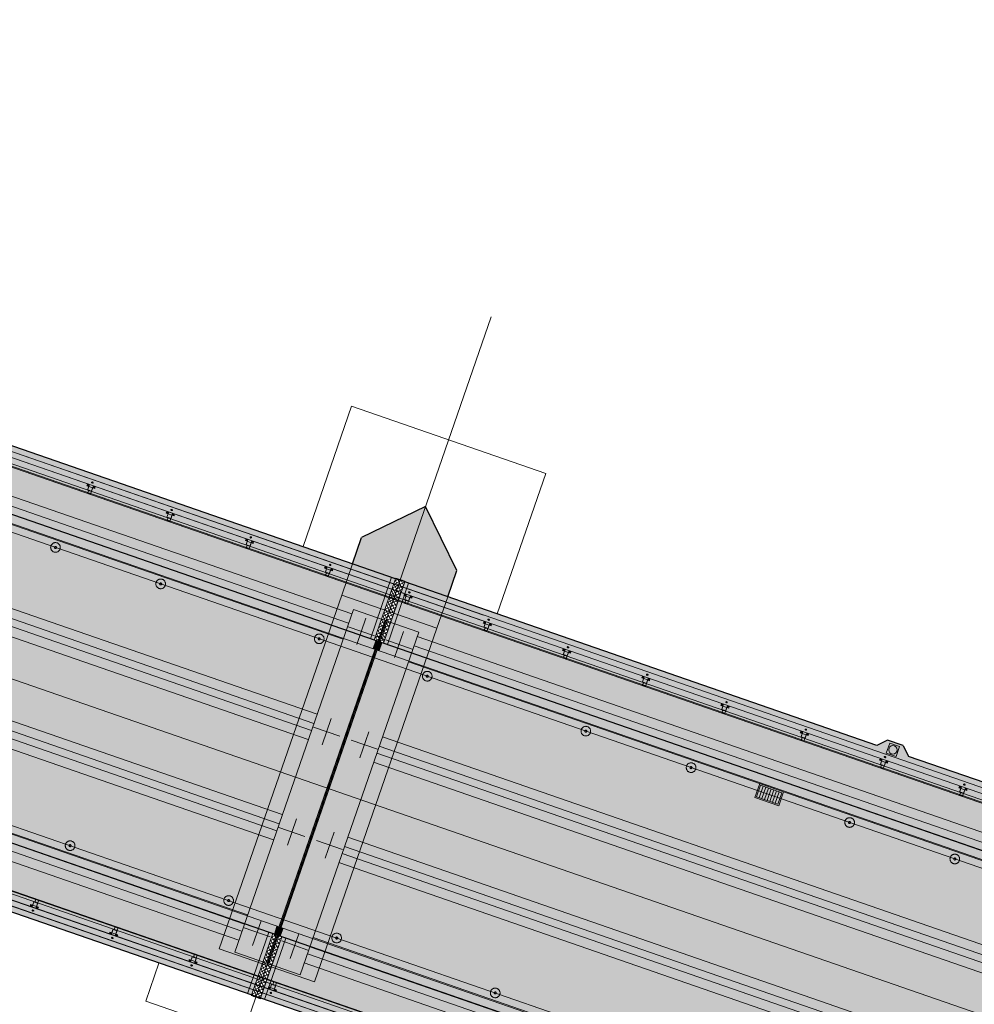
# Model space of a CAD drawing. Header units: metres. Extents: x 7508979 to 7510298, y 5841961 to 5842536.
# Tile 44 of 64: x 7509801 to 7509824, y 5842430 to 5842453. Entities that reach past the tile are written whole.
import ezdxf

# ---------------------------------------------------------------- set-up
doc = ezdxf.new("R2010")
doc.units = ezdxf.units.M
doc.linetypes.add('ACAD_ISO10W100', pattern=[18, 12, -3, 0, -3])
doc.linetypes.add('DASHED', pattern=[0.75, 0.5, -0.25])
for name, color, linetype, lineweight in [('013_AKP-Osie-2', 142, 'ACAD_ISO10W100', 18), ('01_AKP-Beton-widok', 44, 'Continuous', 30), ('07_AKP-Wyposazenie', 133, 'Continuous', 18), ('08_JK_beton_przerywana', 40, 'DASHED', 9), ('09_JK_stal_przerywana', 90, 'DASHED', 9), ('13_WYPOSAŻENIE_CIENKIE', 81, 'Continuous', 18), ('16_JK_wyposażenie cienka', 200, 'Continuous', 13), ('AKP-Beton-widok', 44, 'Continuous', 30)]:
    doc.layers.add(name, color=color, linetype=linetype, lineweight=lineweight)
doc.layers.add('03_AKP-Kreskowania', color=7, linetype='Continuous', lineweight=9, true_color=0xa6a6a6)
pattern_1 = [(205.903159, (7511624.28854, 5841816.500997), (0.0277400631, -0.0571203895), []), (295.903159, (7511624.28854, 5841816.500997), (0.0571203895, 0.0277400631), [])]

msp = doc.modelspace()

# ---------------------------------------------------------------- hatches: boundary and pattern name
at = {"layer": '03_AKP-Kreskowania', "ltscale": 100, "transparency": 33554687}
h = msp.add_hatch(dxfattribs=at)
h.set_pattern_fill('GRASS', color=256, scale=0.045, angle=160.9032)
h.set_pattern_definition([(250.90316, (7511633.8898, 5841844.2328), (0.49932114, -1.028167), [0.2143125, -1.4021336]), (205.90316, (7511633.8898, 5841844.2328), (0.49932114, -1.028167), [0.2143125, -0.9286875]), (295.90316, (7511633.8898, 5841844.2328), (1.028167, 0.49932114), [0.2143125, -0.9286875])])
edge = h.paths.add_edge_path()
edge.add_spline(control_points=[(7509560.428, 5842502.042), (7509560.976, 5842501.827), (7509562.224, 5842501.368), (7509563.485, 5842500.974), (7509564.203, 5842500.78)], knot_values=[19454.944206, 19454.944206, 19454.944206, 19454.944206, 21223.462374, 23456.740739, 23456.740739, 23456.740739, 23456.740739], degree=3, periodic=0)
edge.add_line((7509564.203, 5842500.78), (7509567.942, 5842511.58))
edge.add_line((7509567.942, 5842511.58), (7509567.945, 5842511.601))
edge.add_line((7509567.945, 5842511.601), (7509564.265, 5842513.123))
edge.add_line((7509564.265, 5842513.123), (7509560.428, 5842502.042))
edge = h.paths.add_edge_path()
edge.add_spline(control_points=[(7509557.96, 5842503.098), (7509558.5, 5842502.847), (7509559.045, 5842502.608), (7509559.593, 5842502.379)], knot_values=[24358.247031, 24358.247031, 24358.247031, 24358.247031, 26137.75858, 26137.75858, 26137.75858, 26137.75858], degree=3, periodic=0)
edge.add_line((7509559.593, 5842502.379), (7509563.432, 5842513.467))
edge.add_line((7509563.432, 5842513.467), (7509561.786, 5842514.148))
edge.add_line((7509561.786, 5842514.148), (7509557.96, 5842503.098))
edge = h.paths.add_edge_path()
edge.add_line((7509571.9, 5842523.027), (7509571.912, 5842523.045))
edge.add_line((7509571.912, 5842523.045), (7509575.65, 5842533.845))
edge.add_spline(control_points=[(7509575.65, 5842533.845), (7509574.966, 5842534.136), (7509573.732, 5842534.607), (7509572.467, 5842535.017), (7509571.904, 5842535.187)], knot_values=[19454.944206, 19454.944206, 19454.944206, 19454.944206, 21688.222571, 23456.740739, 23456.740739, 23456.740739, 23456.740739], degree=3, periodic=0)
edge.add_line((7509571.904, 5842535.187), (7509568.067, 5842524.106))
edge.add_line((7509568.067, 5842524.106), (7509571.9, 5842523.027))
edge = h.paths.add_edge_path()
edge.add_line((7509565.485, 5842524.833), (7509567.199, 5842524.351))
edge.add_line((7509567.199, 5842524.351), (7509571.038, 5842535.439))
edge.add_spline(control_points=[(7509571.038, 5842535.439), (7509570.467, 5842535.598), (7509569.891, 5842535.746), (7509569.311, 5842535.883)], knot_values=[24358.247031, 24358.247031, 24358.247031, 24358.247031, 26137.75858, 26137.75858, 26137.75858, 26137.75858], degree=3, periodic=0)
edge.add_line((7509569.311, 5842535.883), (7509565.485, 5842524.833))
edge = h.paths.add_edge_path()
edge.add_line((7509887.633, 5842386.674), (7509887.585, 5842386.691))
edge.add_line((7509887.585, 5842386.691), (7509891.94, 5842399.269))
edge.add_line((7509891.94, 5842399.269), (7509891.864, 5842399.293))
edge.add_line((7509891.864, 5842399.293), (7509887.479, 5842386.628))
edge.add_spline(control_points=[(7509887.479, 5842386.628), (7509887.954, 5842386.375), (7509890.784, 5842384.953), (7509893.631, 5842383.885), (7509896.087, 5842383.23), (7509896.113, 5842383.223)], knot_values=[21013.433794, 21013.433794, 21013.433794, 21013.433794, 22562.78043, 30165.17056, 30248.311095, 30248.311095, 30248.311095, 30248.311095], degree=3, periodic=0)
edge.add_line((7509896.113, 5842383.223), (7509900.72, 5842396.528))
edge.add_line((7509900.72, 5842396.528), (7509891.988, 5842399.254))
edge.add_line((7509891.988, 5842399.254), (7509887.633, 5842386.674))
edge = h.paths.add_edge_path()
edge.add_line((7509903.483, 5842409.68), (7509906.986, 5842419.799))
edge.add_spline(control_points=[(7509906.986, 5842419.799), (7509906.32, 5842420.076), (7509903.682, 5842421.115), (7509900.933, 5842421.938), (7509898.837, 5842422.185)], knot_values=[9690.860076, 9690.860076, 9690.860076, 9690.860076, 11850.095835, 18161.631326, 18161.631326, 18161.631326, 18161.631326], degree=3, periodic=0)
edge.add_line((7509898.837, 5842422.185), (7509895.51, 5842412.576))
edge.add_line((7509895.51, 5842412.576), (7509895.509, 5842412.571))
edge.add_line((7509895.509, 5842412.571), (7509903.483, 5842409.68))
at = {"layer": '03_AKP-Kreskowania', "ltscale": 100, "transparency": 33554572}
h = msp.add_hatch(color=256, dxfattribs=at)
h.dxf.hatch_style = 1
h.paths.add_polyline_path([(7509771.812, 5842451.331), (7509809.205, 5842438.385), (7509809.712, 5842439.85), (7509772.319, 5842452.796)])
at = {"layer": '03_AKP-Kreskowania', "ltscale": 100, "transparency": 33554508}
h = msp.add_hatch(color=256, dxfattribs=at)
h.dxf.hatch_style = 1
h.paths.add_polyline_path([(7509769.277, 5842444.59), (7509807.029, 5842431.519), (7509809.319, 5842438.134), (7509771.567, 5842451.205)])
at = {"layer": '03_AKP-Kreskowania', "ltscale": 100, "transparency": 33554636}
h = msp.add_hatch(color=256, dxfattribs=at)
h.dxf.hatch_style = 1
h.paths.add_polyline_path([(7509771.614, 5842451.188), (7509809.271, 5842438.151), (7509809.337, 5842438.34), (7509771.68, 5842451.377)])
h = msp.add_hatch(color=256, dxfattribs=at)
h.dxf.hatch_style = 1
h.paths.add_polyline_path([(7509769.259, 5842444.384), (7509806.916, 5842431.347), (7509806.981, 5842431.536), (7509769.324, 5842444.573)])
at = {"layer": '03_AKP-Kreskowania', "ltscale": 100, "transparency": 33554572}
h = msp.add_hatch(color=256, dxfattribs=at)
h.dxf.hatch_style = 1
h.paths.add_polyline_path([(7509768.884, 5842442.874), (7509806.276, 5842429.928), (7509806.784, 5842431.393), (7509769.391, 5842444.339)])
at = {"layer": '03_AKP-Kreskowania', "ltscale": 100, "transparency": 33554597}
h = msp.add_hatch(color=256, dxfattribs=at)
h.dxf.hatch_style = 1
h.paths.add_polyline_path([(7509809.92, 5842439.794), (7509810.028, 5842439.756), (7509810.024, 5842439.742), (7509811.049, 5842439.387), (7509811.264, 5842440.01), (7509810.523, 5842441.536)])
h.paths.add_polyline_path([(7509808.996, 5842440.795), (7509808.781, 5842440.172), (7509809.806, 5842439.817), (7509809.811, 5842439.832), (7509809.92, 5842439.794), (7509810.523, 5842441.536)])
at = {"layer": '03_AKP-Kreskowania', "ltscale": 100, "transparency": 33554648}
h = msp.add_hatch(color=256, dxfattribs=at)
h.dxf.hatch_style = 1
h.paths.add_polyline_path([(7509809.205, 5842438.385), (7509809.299, 5842438.353), (7509809.806, 5842439.817), (7509809.712, 5842439.85)])
at = {"layer": '03_AKP-Kreskowania', "ltscale": 100, "transparency": 33554687}
h = msp.add_hatch(dxfattribs=at)
h.set_pattern_fill('ANSI37', color=256, scale=0.02, angle=160.9032)
h.set_pattern_definition(pattern_1)
h.paths.add_polyline_path([(7509809.299, 5842438.353), (7509809.516, 5842438.277), (7509810.028, 5842439.756), (7509809.811, 5842439.832)])
at = {"layer": '03_AKP-Kreskowania', "ltscale": 100, "transparency": 33554648}
h = msp.add_hatch(color=256, dxfattribs=at)
h.dxf.hatch_style = 1
h.paths.add_polyline_path([(7509809.516, 5842438.277), (7509809.611, 5842438.245), (7509810.118, 5842439.709), (7509810.024, 5842439.742)])
at = {"layer": '03_AKP-Kreskowania', "ltscale": 100, "transparency": 33554572}
h = msp.add_hatch(color=256, dxfattribs=at)
h.dxf.hatch_style = 1
h.paths.add_polyline_path([(7509809.611, 5842438.245), (7509847.003, 5842425.299), (7509847.51, 5842426.763), (7509810.118, 5842439.709)])
at = {"layer": '03_AKP-Kreskowania', "ltscale": 100, "transparency": 33554648}
h = msp.add_hatch(color=256, dxfattribs=at)
h.dxf.hatch_style = 1
h.paths.add_polyline_path([(7509809.271, 5842438.151), (7509809.413, 5842438.102), (7509809.479, 5842438.291), (7509809.337, 5842438.34)])
at = {"layer": '03_AKP-Kreskowania', "ltscale": 100, "transparency": 33554636}
h = msp.add_hatch(color=256, dxfattribs=at)
h.dxf.hatch_style = 1
h.paths.add_polyline_path([(7509809.413, 5842438.102), (7509847.07, 5842425.064), (7509847.136, 5842425.253), (7509809.479, 5842438.291)])
at = {"layer": '03_AKP-Kreskowania', "ltscale": 100, "transparency": 33554687}
h = msp.add_hatch(color=256, dxfattribs=at)
h.dxf.hatch_style = 1
h.paths.add_polyline_path([(7509807.029, 5842431.519), (7509807.076, 5842431.503), (7509809.366, 5842438.118), (7509809.319, 5842438.134)])
at = {"layer": '03_AKP-Kreskowania', "ltscale": 100, "transparency": 33554508}
h = msp.add_hatch(color=256, dxfattribs=at)
h.dxf.hatch_style = 1
h.paths.add_polyline_path([(7509807.076, 5842431.503), (7509844.829, 5842418.437), (7509847.117, 5842425.048), (7509809.366, 5842438.118)])
at = {"layer": '03_AKP-Kreskowania', "ltscale": 100, "transparency": 33554572}
h = msp.add_hatch(color=256, dxfattribs=at)
h.dxf.hatch_style = 1
h.paths.add_polyline_path([(7509821.277, 5842435.846), (7509822.033, 5842435.584), (7509821.909, 5842435.839), (7509821.531, 5842435.97)])
at = {"layer": '03_AKP-Kreskowania', "ltscale": 100, "transparency": 33554648}
h = msp.add_hatch(color=256, dxfattribs=at)
h.dxf.hatch_style = 1
h.paths.add_polyline_path([(7509806.981, 5842431.536), (7509807.123, 5842431.487), (7509807.058, 5842431.298), (7509806.916, 5842431.347)])
at = {"layer": '03_AKP-Kreskowania', "ltscale": 100, "transparency": 33554636}
h = msp.add_hatch(color=256, dxfattribs=at)
h.dxf.hatch_style = 1
h.paths.add_polyline_path([(7509807.058, 5842431.298), (7509844.715, 5842418.26), (7509844.78, 5842418.449), (7509807.123, 5842431.487)])
at = {"layer": '03_AKP-Kreskowania', "ltscale": 100, "transparency": 33554648}
h = msp.add_hatch(color=256, dxfattribs=at)
h.dxf.hatch_style = 1
h.paths.add_polyline_path([(7509806.784, 5842431.393), (7509806.878, 5842431.36), (7509806.371, 5842429.895), (7509806.276, 5842429.928)])
at = {"layer": '03_AKP-Kreskowania', "ltscale": 100, "transparency": 33554687}
h = msp.add_hatch(dxfattribs=at)
h.set_pattern_fill('ANSI37', color=256, scale=0.02, angle=160.9032)
h.set_pattern_definition(pattern_1)
h.paths.add_polyline_path([(7509806.878, 5842431.36), (7509807.095, 5842431.285), (7509806.583, 5842429.806), (7509806.366, 5842429.881)])
at = {"layer": '03_AKP-Kreskowania', "ltscale": 100, "transparency": 33554648}
h = msp.add_hatch(color=256, dxfattribs=at)
h.dxf.hatch_style = 1
h.paths.add_polyline_path([(7509807.095, 5842431.285), (7509807.19, 5842431.252), (7509806.683, 5842429.787), (7509806.588, 5842429.82)])
at = {"layer": '03_AKP-Kreskowania', "ltscale": 100, "transparency": 33554572}
h = msp.add_hatch(color=256, dxfattribs=at)
h.dxf.hatch_style = 1
h.paths.add_polyline_path([(7509806.683, 5842429.787), (7509844.075, 5842416.841), (7509844.582, 5842418.306), (7509807.19, 5842431.252)])

# ---------------------------------------------------------------- linework, layer by layer
at = {"layer": '013_AKP-Osie-2', "ltscale": 100}
for p, q in [((7509902.654, 5842402.116), (7509563.636, 5842519.491)), ((7509903.734, 5842405.235), (7509582.485, 5842516.457)), ((7509901.574, 5842398.997), (7509562.556, 5842516.372))]:
    msp.add_line(p, q, dxfattribs=at)
at = {"layer": '013_AKP-Osie-2', "ltscale": 70}
msp.add_line((7509812.088, 5842446.056), (7509804.548, 5842424.28), dxfattribs=at)
at = {"layer": '013_AKP-Osie-2', "ltscale": 15}
for p, q in [((7509808.882, 5842438.248), (7509809.098, 5842438.873)), ((7509808.677, 5842438.669), (7509809.303, 5842438.452)), ((7509809.779, 5842437.937), (7509809.996, 5842438.562)), ((7509810.2, 5842438.141), (7509809.575, 5842438.358)), ((7509808.054, 5842435.857), (7509808.271, 5842436.482)), ((7509807.85, 5842436.278), (7509808.475, 5842436.061)), ((7509808.952, 5842435.546), (7509809.168, 5842436.171)), ((7509809.373, 5842435.751), (7509808.747, 5842435.967)), ((7509807.226, 5842433.466), (7509807.443, 5842434.091)), ((7509807.022, 5842433.887), (7509807.647, 5842433.67)), ((7509808.545, 5842433.36), (7509807.92, 5842433.576)), ((7509808.124, 5842433.155), (7509808.34, 5842433.78)), ((7509806.194, 5842431.496), (7509806.819, 5842431.28)), ((7509806.398, 5842431.075), (7509806.603, 5842431.667)), ((7509807.296, 5842430.764), (7509807.501, 5842431.356)), ((7509807.717, 5842430.969), (7509807.092, 5842431.185))]:
    msp.add_line(p, q, dxfattribs=at)
at = {"layer": '01_AKP-Beton-widok', "ltscale": 100}
for p, q in [((7509821.531, 5842435.97), (7509821.277, 5842435.846)), ((7509821.909, 5842435.839), (7509821.531, 5842435.97)), ((7509821.909, 5842435.839), (7509822.033, 5842435.584))]:
    msp.add_line(p, q, dxfattribs=at)
at = {"layer": '07_AKP-Wyposazenie', "ltscale": 100}
for p, q in [((7509903.799, 5842405.423), (7509564.781, 5842522.798)), ((7509901.509, 5842398.808), (7509562.49, 5842516.183)), ((7509809.712, 5842439.85), (7509809.205, 5842438.385)), ((7509810.118, 5842439.709), (7509809.611, 5842438.245)), ((7509809.337, 5842438.34), (7509809.271, 5842438.151)), ((7509809.479, 5842438.291), (7509809.413, 5842438.102)), ((7509809.321, 5842438.142), (7509807.026, 5842431.512)), ((7509809.369, 5842438.126), (7509807.073, 5842431.495)), ((7509806.916, 5842431.347), (7509806.979, 5842431.528)), ((7509807.058, 5842431.298), (7509807.123, 5842431.487)), ((7509806.276, 5842429.928), (7509806.784, 5842431.393)), ((7509806.683, 5842429.787), (7509807.19, 5842431.252))]:
    msp.add_line(p, q, dxfattribs=at)
for points in [[(7509809.299, 5842438.353), (7509809.806, 5842439.817), (7509809.811, 5842439.832), (7509810.028, 5842439.756), (7509810.024, 5842439.742), (7509809.516, 5842438.277)], [(7509806.878, 5842431.36), (7509806.371, 5842429.895), (7509806.366, 5842429.881), (7509806.583, 5842429.806), (7509806.588, 5842429.82), (7509807.095, 5842431.285)]]:
    msp.add_lwpolyline(points, dxfattribs=at)
at = {"layer": '08_JK_beton_przerywana', "ltscale": 400}
for p, q in [((7509808.762, 5842438.978), (7509772.523, 5842451.525)), ((7509808.687, 5842438.761), (7509772.447, 5842451.307)), ((7509808.628, 5842438.591), (7509772.388, 5842451.137)), ((7509808.553, 5842438.373), (7509772.313, 5842450.92)), ((7509807.934, 5842436.587), (7509771.695, 5842449.134)), ((7509807.859, 5842436.37), (7509771.62, 5842448.917)), ((7509807.8, 5842436.2), (7509771.561, 5842448.747)), ((7509807.725, 5842435.982), (7509771.485, 5842448.529)), ((7509807.106, 5842434.196), (7509770.867, 5842446.743)), ((7509807.031, 5842433.979), (7509770.792, 5842446.526)), ((7509806.972, 5842433.809), (7509770.733, 5842446.355)), ((7509806.897, 5842433.591), (7509770.658, 5842446.138)), ((7509806.204, 5842431.588), (7509769.964, 5842444.135)), ((7509806.279, 5842431.805), (7509770.039, 5842444.352)), ((7509806.145, 5842431.418), (7509769.905, 5842443.965)), ((7509806.069, 5842431.201), (7509769.83, 5842443.747)), ((7509846.561, 5842425.891), (7509810.321, 5842438.438)), ((7509846.427, 5842425.504), (7509810.187, 5842438.051)), ((7509846.485, 5842425.674), (7509810.246, 5842438.221)), ((7509846.351, 5842425.287), (7509810.112, 5842437.833)), ((7509845.733, 5842423.501), (7509809.494, 5842436.047)), ((7509845.658, 5842423.283), (7509809.418, 5842435.83)), ((7509845.599, 5842423.113), (7509809.359, 5842435.66)), ((7509845.524, 5842422.896), (7509809.284, 5842435.443)), ((7509844.905, 5842421.109), (7509808.666, 5842433.656)), ((7509844.83, 5842420.892), (7509808.59, 5842433.439)), ((7509844.771, 5842420.722), (7509808.532, 5842433.269)), ((7509844.696, 5842420.505), (7509808.456, 5842433.052)), ((7509844.077, 5842418.719), (7509807.838, 5842431.266)), ((7509844.002, 5842418.501), (7509807.763, 5842431.048)), ((7509843.943, 5842418.331), (7509807.704, 5842430.878)), ((7509843.868, 5842418.114), (7509807.629, 5842430.661))]:
    msp.add_line(p, q, dxfattribs=at)
at = {"layer": '08_JK_beton_przerywana', "ltscale": 300}
for p, q in [((7509808.522, 5842439.425), (7509808.781, 5842440.172)), ((7509810.79, 5842438.64), (7509811.049, 5842439.387))]:
    msp.add_line(p, q, dxfattribs=at)
at = {"layer": '08_JK_beton_przerywana', "ltscale": 50}
msp.add_line((7509810.024, 5842439.742), (7509809.806, 5842439.817), dxfattribs=at)
at = {"layer": '08_JK_beton_przerywana', "ltscale": 100}
msp.add_line((7509809.536, 5842438.379), (7509809.347, 5842438.444), dxfattribs=at)
at = {"layer": '08_JK_beton_przerywana', "ltscale": 250, "transparency": 33554559}
for points in [[(7509807.6, 5842440.581), (7509808.758, 5842443.927), (7509813.389, 5842442.324), (7509812.23, 5842438.978)], [(7509808.481, 5842428.15), (7509803.851, 5842429.753), (7509804.164, 5842430.659)]]:
    msp.add_lwpolyline(points, dxfattribs=at)
at = {"layer": '08_JK_beton_przerywana', "ltscale": 300}
msp.add_lwpolyline([(7509805.604, 5842430.998), (7509808.522, 5842439.425), (7509810.79, 5842438.64), (7509807.872, 5842430.212)], close=True, dxfattribs=at)
at = {"layer": '08_JK_beton_przerywana', "ltscale": 230}
for points in [[(7509806.729, 5842430.655), (7509809.558, 5842438.824), (7509808.802, 5842439.086), (7509805.973, 5842430.917)], [(7509806.776, 5842430.638), (7509809.605, 5842438.808), (7509810.361, 5842438.546), (7509807.532, 5842430.377)]]:
    msp.add_lwpolyline(points, close=True, dxfattribs=at)
at = {"layer": '09_JK_stal_przerywana', "ltscale": 200}
for p, q in [((7509575.619, 5842520.616), (7509892.531, 5842410.895)), ((7509575.662, 5842520.741), (7509892.574, 5842411.02)), ((7509572.314, 5842511.072), (7509889.227, 5842401.351)), ((7509572.357, 5842511.197), (7509889.27, 5842401.476))]:
    msp.add_line(p, q, dxfattribs=at)
at = {"layer": '09_JK_stal_przerywana', "ltscale": 100}
for centre, radius in [((7509801.698, 5842440.562), 0.115), ((7509801.698, 5842440.562), 0.025), ((7509804.207, 5842439.693), 0.115), ((7509804.207, 5842439.693), 0.025), ((7509807.987, 5842438.384), 0.115), ((7509807.987, 5842438.384), 0.025), ((7509810.562, 5842437.493), 0.115), ((7509810.562, 5842437.493), 0.025), ((7509814.342, 5842436.184), 0.115), ((7509814.342, 5842436.184), 0.025), ((7509816.851, 5842435.315), 0.115), ((7509816.851, 5842435.315), 0.025), ((7509820.631, 5842434.007), 0.115), ((7509820.631, 5842434.007), 0.025), ((7509802.047, 5842433.455), 0.115), ((7509802.047, 5842433.455), 0.025), ((7509823.139, 5842433.138), 0.115), ((7509823.139, 5842433.138), 0.025), ((7509805.827, 5842432.147), 0.115), ((7509805.827, 5842432.147), 0.025), ((7509808.402, 5842431.255), 0.115), ((7509808.402, 5842431.255), 0.025), ((7509812.182, 5842429.946), 0.115), ((7509812.182, 5842429.946), 0.025)]:
    msp.add_circle(centre, radius, dxfattribs=at)
at = {"layer": '13_WYPOSAŻENIE_CIENKIE', "ltscale": 100}
msp.add_lwpolyline([(7509821.586, 5842435.898), (7509821.504, 5842435.661), (7509821.74, 5842435.58), (7509821.822, 5842435.816)], close=True, dxfattribs=at)
msp.add_circle((7509821.663, 5842435.739), 0.1, dxfattribs=at)
at = {"layer": '16_JK_wyposażenie cienka'}
for p, q in [((7509565.194, 5842523.992), (7509893.696, 5842410.259)), ((7509565.201, 5842524.012), (7509893.703, 5842410.279)), ((7509565.22, 5842524.066), (7509893.721, 5842410.333)), ((7509575.663, 5842520.745), (7509892.576, 5842411.023)), ((7509575.617, 5842520.612), (7509892.53, 5842410.891)), ((7509562.077, 5842514.989), (7509901.096, 5842397.614)), ((7509562.051, 5842514.915), (7509901.07, 5842397.54)), ((7509562.07, 5842514.969), (7509901.089, 5842397.594)), ((7509572.313, 5842511.068), (7509889.225, 5842401.347)), ((7509572.359, 5842511.201), (7509889.271, 5842401.479)), ((7509802.445, 5842442.033), (7509802.467, 5842442.073)), ((7509802.492, 5842442.016), (7509802.445, 5842442.033)), ((7509802.466, 5842441.942), (7509802.507, 5842442.059)), ((7509802.507, 5842442.059), (7509802.466, 5842441.942)), ((7509802.601, 5842442.026), (7509802.561, 5842441.909)), ((7509802.564, 5842441.918), (7509802.601, 5842442.026)), ((7509802.5, 5842441.918), (7509802.519, 5842441.912)), ((7509802.52, 5842441.917), (7509802.503, 5842441.923)), ((7509802.513, 5842441.924), (7509802.507, 5842441.906)), ((7509802.634, 5842441.967), (7509802.586, 5842441.984)), ((7509802.641, 5842442.012), (7509802.634, 5842441.967)), ((7509804.335, 5842441.378), (7509804.357, 5842441.418)), ((7509804.382, 5842441.362), (7509804.335, 5842441.378)), ((7509804.356, 5842441.287), (7509804.397, 5842441.405)), ((7509804.397, 5842441.405), (7509804.356, 5842441.287)), ((7509804.491, 5842441.372), (7509804.451, 5842441.255)), ((7509804.454, 5842441.263), (7509804.491, 5842441.372)), ((7509804.524, 5842441.313), (7509804.476, 5842441.329)), ((7509804.531, 5842441.358), (7509804.524, 5842441.313)), ((7509804.39, 5842441.264), (7509804.409, 5842441.257)), ((7509804.41, 5842441.262), (7509804.393, 5842441.268)), ((7509804.403, 5842441.27), (7509804.396, 5842441.251)), ((7509806.225, 5842440.724), (7509806.247, 5842440.764)), ((7509806.272, 5842440.708), (7509806.225, 5842440.724)), ((7509806.246, 5842440.633), (7509806.287, 5842440.75)), ((7509806.287, 5842440.75), (7509806.246, 5842440.633)), ((7509806.28, 5842440.61), (7509806.299, 5842440.603)), ((7509806.3, 5842440.608), (7509806.283, 5842440.614)), ((7509806.293, 5842440.616), (7509806.286, 5842440.597)), ((7509806.381, 5842440.718), (7509806.34, 5842440.6)), ((7509806.343, 5842440.609), (7509806.381, 5842440.718)), ((7509806.414, 5842440.659), (7509806.366, 5842440.675)), ((7509806.421, 5842440.704), (7509806.414, 5842440.659)), ((7509808.115, 5842440.07), (7509808.137, 5842440.11)), ((7509808.162, 5842440.053), (7509808.115, 5842440.07)), ((7509808.136, 5842439.979), (7509808.176, 5842440.096)), ((7509808.176, 5842440.096), (7509808.136, 5842439.979)), ((7509808.17, 5842439.955), (7509808.189, 5842439.949)), ((7509808.19, 5842439.954), (7509808.173, 5842439.96)), ((7509808.183, 5842439.961), (7509808.176, 5842439.943)), ((7509808.271, 5842440.063), (7509808.23, 5842439.946)), ((7509808.233, 5842439.955), (7509808.271, 5842440.063)), ((7509808.304, 5842440.004), (7509808.256, 5842440.021)), ((7509808.311, 5842440.049), (7509808.304, 5842440.004)), ((7509810.004, 5842439.415), (7509810.026, 5842439.455)), ((7509810.026, 5842439.324), (7509810.066, 5842439.442)), ((7509810.066, 5842439.442), (7509810.026, 5842439.324)), ((7509810.052, 5842439.399), (7509810.004, 5842439.415)), ((7509810.06, 5842439.301), (7509810.079, 5842439.294)), ((7509810.08, 5842439.299), (7509810.063, 5842439.305)), ((7509810.073, 5842439.307), (7509810.066, 5842439.288)), ((7509810.161, 5842439.409), (7509810.12, 5842439.292)), ((7509810.123, 5842439.3), (7509810.161, 5842439.409)), ((7509810.193, 5842439.35), (7509810.146, 5842439.366)), ((7509810.201, 5842439.395), (7509810.193, 5842439.35)), ((7509811.894, 5842438.761), (7509811.916, 5842438.801)), ((7509811.942, 5842438.745), (7509811.894, 5842438.761)), ((7509811.916, 5842438.67), (7509811.956, 5842438.787)), ((7509811.956, 5842438.787), (7509811.916, 5842438.67)), ((7509812.051, 5842438.755), (7509812.01, 5842438.637)), ((7509812.013, 5842438.646), (7509812.051, 5842438.755)), ((7509812.091, 5842438.741), (7509812.083, 5842438.696)), ((7509811.95, 5842438.647), (7509811.969, 5842438.64)), ((7509811.97, 5842438.645), (7509811.953, 5842438.651)), ((7509811.963, 5842438.653), (7509811.956, 5842438.634)), ((7509812.083, 5842438.696), (7509812.036, 5842438.712)), ((7509813.784, 5842438.107), (7509813.806, 5842438.147)), ((7509813.832, 5842438.09), (7509813.784, 5842438.107)), ((7509813.806, 5842438.016), (7509813.846, 5842438.133)), ((7509813.846, 5842438.133), (7509813.806, 5842438.016)), ((7509813.941, 5842438.1), (7509813.9, 5842437.983)), ((7509813.903, 5842437.992), (7509813.941, 5842438.1)), ((7509813.973, 5842438.041), (7509813.926, 5842438.058)), ((7509813.981, 5842438.086), (7509813.973, 5842438.041)), ((7509813.84, 5842437.992), (7509813.859, 5842437.986)), ((7509813.86, 5842437.991), (7509813.843, 5842437.997)), ((7509813.853, 5842437.998), (7509813.846, 5842437.98)), ((7509815.674, 5842437.452), (7509815.696, 5842437.492)), ((7509815.722, 5842437.436), (7509815.674, 5842437.452)), ((7509815.696, 5842437.361), (7509815.736, 5842437.479)), ((7509815.736, 5842437.479), (7509815.696, 5842437.361)), ((7509815.73, 5842437.338), (7509815.749, 5842437.331)), ((7509815.749, 5842437.336), (7509815.732, 5842437.342)), ((7509815.743, 5842437.344), (7509815.736, 5842437.325)), ((7509815.831, 5842437.446), (7509815.79, 5842437.329)), ((7509815.793, 5842437.337), (7509815.831, 5842437.446)), ((7509815.863, 5842437.387), (7509815.816, 5842437.403)), ((7509815.871, 5842437.432), (7509815.863, 5842437.387)), ((7509817.564, 5842436.798), (7509817.586, 5842436.838)), ((7509817.611, 5842436.782), (7509817.564, 5842436.798)), ((7509817.586, 5842436.707), (7509817.626, 5842436.824)), ((7509817.626, 5842436.824), (7509817.586, 5842436.707)), ((7509817.62, 5842436.684), (7509817.639, 5842436.677)), ((7509817.639, 5842436.682), (7509817.622, 5842436.688)), ((7509817.633, 5842436.69), (7509817.626, 5842436.671)), ((7509817.721, 5842436.792), (7509817.68, 5842436.674)), ((7509817.683, 5842436.683), (7509817.721, 5842436.792)), ((7509817.753, 5842436.733), (7509817.706, 5842436.749)), ((7509817.761, 5842436.778), (7509817.753, 5842436.733)), ((7509819.454, 5842436.144), (7509819.476, 5842436.184)), ((7509819.476, 5842436.053), (7509819.516, 5842436.17)), ((7509819.516, 5842436.17), (7509819.476, 5842436.053)), ((7509819.501, 5842436.127), (7509819.454, 5842436.144)), ((7509819.51, 5842436.029), (7509819.529, 5842436.023)), ((7509819.529, 5842436.028), (7509819.512, 5842436.034)), ((7509819.522, 5842436.035), (7509819.516, 5842436.017)), ((7509819.611, 5842436.137), (7509819.57, 5842436.02)), ((7509819.573, 5842436.029), (7509819.611, 5842436.137)), ((7509819.643, 5842436.078), (7509819.596, 5842436.095)), ((7509819.651, 5842436.123), (7509819.643, 5842436.078)), ((7509821.344, 5842435.489), (7509821.366, 5842435.529)), ((7509821.391, 5842435.473), (7509821.344, 5842435.489)), ((7509821.365, 5842435.398), (7509821.406, 5842435.516)), ((7509821.406, 5842435.516), (7509821.365, 5842435.398)), ((7509821.501, 5842435.483), (7509821.46, 5842435.366)), ((7509821.463, 5842435.374), (7509821.501, 5842435.483)), ((7509821.54, 5842435.469), (7509821.533, 5842435.424)), ((7509821.4, 5842435.375), (7509821.419, 5842435.368)), ((7509821.419, 5842435.373), (7509821.402, 5842435.379)), ((7509821.412, 5842435.381), (7509821.406, 5842435.362)), ((7509821.533, 5842435.424), (7509821.486, 5842435.44)), ((7509823.234, 5842434.835), (7509823.256, 5842434.875)), ((7509823.281, 5842434.819), (7509823.234, 5842434.835)), ((7509823.255, 5842434.744), (7509823.296, 5842434.861)), ((7509823.296, 5842434.861), (7509823.255, 5842434.744)), ((7509823.39, 5842434.829), (7509823.35, 5842434.711)), ((7509823.353, 5842434.72), (7509823.39, 5842434.829)), ((7509823.423, 5842434.77), (7509823.376, 5842434.786)), ((7509823.43, 5842434.815), (7509823.423, 5842434.77)), ((7509823.29, 5842434.721), (7509823.308, 5842434.714)), ((7509823.309, 5842434.719), (7509823.292, 5842434.725)), ((7509823.302, 5842434.727), (7509823.296, 5842434.708)), ((7509801.106, 5842432.052), (7509801.098, 5842432.007)), ((7509801.153, 5842432.035), (7509801.106, 5842432.052)), ((7509801.179, 5842432.11), (7509801.138, 5842431.993)), ((7509801.138, 5842431.993), (7509801.179, 5842432.11)), ((7509801.236, 5842432.096), (7509801.219, 5842432.102)), ((7509801.22, 5842432.107), (7509801.239, 5842432.101)), ((7509801.226, 5842432.094), (7509801.233, 5842432.113)), ((7509801.233, 5842431.96), (7509801.273, 5842432.077)), ((7509801.27, 5842432.069), (7509801.233, 5842431.96)), ((7509801.295, 5842431.986), (7509801.247, 5842432.002)), ((7509801.273, 5842431.946), (7509801.295, 5842431.986)), ((7509803.069, 5842431.456), (7509803.028, 5842431.338)), ((7509803.028, 5842431.338), (7509803.069, 5842431.456)), ((7509803.116, 5842431.44), (7509803.123, 5842431.459)), ((7509802.995, 5842431.397), (7509802.988, 5842431.352)), ((7509803.043, 5842431.381), (7509802.995, 5842431.397)), ((7509803.126, 5842431.442), (7509803.109, 5842431.448)), ((7509803.11, 5842431.453), (7509803.129, 5842431.446)), ((7509803.122, 5842431.306), (7509803.163, 5842431.423)), ((7509803.16, 5842431.414), (7509803.122, 5842431.306)), ((7509803.184, 5842431.332), (7509803.137, 5842431.348)), ((7509803.162, 5842431.292), (7509803.184, 5842431.332)), ((7509804.958, 5842430.801), (7509804.918, 5842430.684)), ((7509804.918, 5842430.684), (7509804.958, 5842430.801)), ((7509805.016, 5842430.788), (7509804.999, 5842430.793)), ((7509805, 5842430.799), (7509805.019, 5842430.792)), ((7509805.006, 5842430.786), (7509805.013, 5842430.805)), ((7509805.012, 5842430.651), (7509805.053, 5842430.768)), ((7509805.05, 5842430.76), (7509805.012, 5842430.651)), ((7509804.885, 5842430.743), (7509804.878, 5842430.698)), ((7509804.933, 5842430.727), (7509804.885, 5842430.743)), ((7509805.074, 5842430.677), (7509805.027, 5842430.694)), ((7509805.052, 5842430.637), (7509805.074, 5842430.677)), ((7509806.775, 5842430.089), (7509806.768, 5842430.044)), ((7509806.823, 5842430.072), (7509806.775, 5842430.089)), ((7509806.848, 5842430.147), (7509806.808, 5842430.03)), ((7509806.808, 5842430.03), (7509806.848, 5842430.147)), ((7509806.906, 5842430.133), (7509806.889, 5842430.139)), ((7509806.89, 5842430.144), (7509806.909, 5842430.138)), ((7509806.896, 5842430.131), (7509806.903, 5842430.15)), ((7509806.902, 5842429.997), (7509806.943, 5842430.114)), ((7509806.94, 5842430.106), (7509806.902, 5842429.997)), ((7509806.964, 5842430.023), (7509806.917, 5842430.039)), ((7509806.942, 5842429.983), (7509806.964, 5842430.023))]:
    msp.add_line(p, q, dxfattribs=at)
at = {"layer": '16_JK_wyposażenie cienka', "ltscale": 10}
for p, q in [((7509802.586, 5842441.984), (7509802.492, 5842442.016)), ((7509804.476, 5842441.329), (7509804.382, 5842441.362)), ((7509806.366, 5842440.675), (7509806.272, 5842440.708)), ((7509808.256, 5842440.021), (7509808.162, 5842440.053)), ((7509810.146, 5842439.366), (7509810.052, 5842439.399)), ((7509812.036, 5842438.712), (7509811.942, 5842438.745)), ((7509813.926, 5842438.058), (7509813.832, 5842438.09)), ((7509815.816, 5842437.403), (7509815.722, 5842437.436)), ((7509817.706, 5842436.749), (7509817.611, 5842436.782)), ((7509819.596, 5842436.095), (7509819.501, 5842436.127)), ((7509821.486, 5842435.44), (7509821.391, 5842435.473)), ((7509823.376, 5842434.786), (7509823.281, 5842434.819)), ((7509801.247, 5842432.002), (7509801.153, 5842432.035)), ((7509803.137, 5842431.348), (7509803.043, 5842431.381)), ((7509805.027, 5842430.694), (7509804.933, 5842430.727)), ((7509806.917, 5842430.039), (7509806.823, 5842430.072))]:
    msp.add_line(p, q, dxfattribs=at)
at = {"layer": '16_JK_wyposażenie cienka', "ltscale": 100}
for p, q in [((7509818.477, 5842434.599), (7509818.571, 5842434.873)), ((7509818.635, 5842434.851), (7509818.54, 5842434.577)), ((7509818.604, 5842434.555), (7509818.699, 5842434.829)), ((7509818.763, 5842434.807), (7509818.668, 5842434.533)), ((7509818.732, 5842434.511), (7509818.827, 5842434.785)), ((7509818.89, 5842434.763), (7509818.795, 5842434.489)), ((7509818.859, 5842434.466), (7509818.954, 5842434.741))]:
    msp.add_line(p, q, dxfattribs=at)
at = {"layer": '16_JK_wyposażenie cienka'}
for points in [[(7509802.601, 5842442.026), (7509802.559, 5842441.903), (7509802.464, 5842441.936), (7509802.507, 5842442.059)], [(7509804.491, 5842441.372), (7509804.449, 5842441.249), (7509804.354, 5842441.282), (7509804.397, 5842441.405)], [(7509806.381, 5842440.718), (7509806.339, 5842440.595), (7509806.244, 5842440.627), (7509806.287, 5842440.75)], [(7509808.271, 5842440.063), (7509808.228, 5842439.94), (7509808.134, 5842439.973), (7509808.176, 5842440.096)], [(7509810.161, 5842439.409), (7509810.118, 5842439.286), (7509810.024, 5842439.319), (7509810.066, 5842439.442)], [(7509812.051, 5842438.755), (7509812.008, 5842438.632), (7509811.914, 5842438.664), (7509811.956, 5842438.787)], [(7509813.941, 5842438.1), (7509813.898, 5842437.977), (7509813.804, 5842438.01), (7509813.846, 5842438.133)], [(7509815.831, 5842437.446), (7509815.788, 5842437.323), (7509815.694, 5842437.356), (7509815.736, 5842437.479)], [(7509817.721, 5842436.792), (7509817.678, 5842436.669), (7509817.584, 5842436.701), (7509817.626, 5842436.824)], [(7509819.611, 5842436.137), (7509819.568, 5842436.014), (7509819.474, 5842436.047), (7509819.516, 5842436.17)], [(7509821.501, 5842435.483), (7509821.458, 5842435.36), (7509821.364, 5842435.393), (7509821.406, 5842435.516)], [(7509823.39, 5842434.829), (7509823.348, 5842434.706), (7509823.253, 5842434.738), (7509823.296, 5842434.861)], [(7509801.233, 5842431.96), (7509801.275, 5842432.083), (7509801.181, 5842432.116), (7509801.138, 5842431.993)], [(7509803.122, 5842431.306), (7509803.165, 5842431.428), (7509803.071, 5842431.461), (7509803.028, 5842431.338)], [(7509805.012, 5842430.651), (7509805.055, 5842430.774), (7509804.96, 5842430.807), (7509804.918, 5842430.684)], [(7509806.902, 5842429.997), (7509806.945, 5842430.12), (7509806.85, 5842430.153), (7509806.808, 5842430.03)]]:
    msp.add_lwpolyline(points, dxfattribs=at)
for points in [[(7509802.557, 5842441.904), (7509802.531, 5842441.83), (7509802.465, 5842441.853), (7509802.491, 5842441.927)], [(7509804.447, 5842441.25), (7509804.421, 5842441.176), (7509804.355, 5842441.199), (7509804.381, 5842441.273)], [(7509806.337, 5842440.595), (7509806.311, 5842440.522), (7509806.245, 5842440.545), (7509806.27, 5842440.618)], [(7509808.227, 5842439.941), (7509808.201, 5842439.867), (7509808.135, 5842439.89), (7509808.16, 5842439.964)], [(7509810.117, 5842439.287), (7509810.091, 5842439.213), (7509810.025, 5842439.236), (7509810.05, 5842439.31)], [(7509812.006, 5842438.632), (7509811.981, 5842438.559), (7509811.915, 5842438.582), (7509811.94, 5842438.655)], [(7509813.896, 5842437.978), (7509813.871, 5842437.904), (7509813.805, 5842437.927), (7509813.83, 5842438.001)], [(7509815.786, 5842437.324), (7509815.761, 5842437.25), (7509815.695, 5842437.273), (7509815.72, 5842437.347)], [(7509817.676, 5842436.669), (7509817.651, 5842436.596), (7509817.585, 5842436.619), (7509817.61, 5842436.692)], [(7509819.566, 5842436.015), (7509819.541, 5842435.941), (7509819.475, 5842435.964), (7509819.5, 5842436.038)], [(7509821.456, 5842435.361), (7509821.431, 5842435.287), (7509821.364, 5842435.31), (7509821.39, 5842435.384)], [(7509823.346, 5842434.706), (7509823.321, 5842434.633), (7509823.254, 5842434.656), (7509823.28, 5842434.729)], [(7509801.273, 5842432.083), (7509801.299, 5842432.157), (7509801.233, 5842432.18), (7509801.207, 5842432.106)], [(7509803.163, 5842431.429), (7509803.189, 5842431.503), (7509803.122, 5842431.526), (7509803.097, 5842431.452)], [(7509805.053, 5842430.775), (7509805.079, 5842430.848), (7509805.012, 5842430.871), (7509804.987, 5842430.798)], [(7509806.943, 5842430.12), (7509806.969, 5842430.194), (7509806.902, 5842430.217), (7509806.877, 5842430.143)]]:
    msp.add_lwpolyline(points, close=True, dxfattribs=at)
at = {"layer": '16_JK_wyposażenie cienka', "ltscale": 100}
for points in [[(7509819.056, 5842434.737), (7509818.489, 5842434.933), (7509818.375, 5842434.603), (7509818.942, 5842434.406)], [(7509819.018, 5842434.718), (7509818.508, 5842434.895), (7509818.413, 5842434.621), (7509818.923, 5842434.444)]]:
    msp.add_lwpolyline(points, close=True, dxfattribs=at)
at = {"layer": '16_JK_wyposażenie cienka'}
for centre, radius in [((7509802.483, 5842442.051), 0.015), ((7509802.483, 5842442.051), 0.013), ((7509802.577, 5842442.109), 0.015), ((7509802.615, 5842442.005), 0.015), ((7509802.615, 5842442.005), 0.013), ((7509804.373, 5842441.397), 0.015), ((7509804.373, 5842441.397), 0.013), ((7509804.467, 5842441.454), 0.015), ((7509804.505, 5842441.351), 0.015), ((7509804.505, 5842441.351), 0.013), ((7509806.263, 5842440.743), 0.015), ((7509806.263, 5842440.743), 0.013), ((7509806.357, 5842440.8), 0.015), ((7509806.395, 5842440.697), 0.015), ((7509806.395, 5842440.697), 0.013), ((7509808.247, 5842440.146), 0.015), ((7509808.153, 5842440.088), 0.015), ((7509808.153, 5842440.088), 0.013), ((7509808.285, 5842440.042), 0.015), ((7509808.285, 5842440.042), 0.013), ((7509810.043, 5842439.434), 0.015), ((7509810.043, 5842439.434), 0.013), ((7509810.137, 5842439.491), 0.015), ((7509810.175, 5842439.388), 0.015), ((7509810.175, 5842439.388), 0.013), ((7509811.933, 5842438.78), 0.015), ((7509811.933, 5842438.78), 0.013), ((7509812.027, 5842438.837), 0.015), ((7509812.065, 5842438.734), 0.015), ((7509812.065, 5842438.734), 0.013), ((7509813.822, 5842438.125), 0.015), ((7509813.822, 5842438.125), 0.013), ((7509813.916, 5842438.183), 0.015), ((7509813.955, 5842438.079), 0.015), ((7509813.955, 5842438.079), 0.013), ((7509815.712, 5842437.471), 0.015), ((7509815.712, 5842437.471), 0.013), ((7509815.806, 5842437.528), 0.015), ((7509815.845, 5842437.425), 0.015), ((7509815.845, 5842437.425), 0.013), ((7509817.696, 5842436.874), 0.015), ((7509817.602, 5842436.817), 0.015), ((7509817.602, 5842436.817), 0.013), ((7509817.735, 5842436.771), 0.015), ((7509817.735, 5842436.771), 0.013), ((7509819.492, 5842436.162), 0.015), ((7509819.492, 5842436.162), 0.013), ((7509819.586, 5842436.22), 0.015), ((7509819.625, 5842436.116), 0.015), ((7509819.625, 5842436.116), 0.013), ((7509821.382, 5842435.508), 0.015), ((7509821.382, 5842435.508), 0.013), ((7509821.476, 5842435.565), 0.015), ((7509821.515, 5842435.462), 0.015), ((7509821.515, 5842435.462), 0.013), ((7509823.272, 5842434.854), 0.015), ((7509823.272, 5842434.854), 0.013), ((7509823.366, 5842434.911), 0.015), ((7509823.404, 5842434.808), 0.015), ((7509823.404, 5842434.808), 0.013), ((7509801.124, 5842432.013), 0.015), ((7509801.124, 5842432.013), 0.013), ((7509801.162, 5842431.91), 0.015), ((7509801.256, 5842431.968), 0.015), ((7509801.256, 5842431.968), 0.013), ((7509803.014, 5842431.359), 0.015), ((7509803.014, 5842431.359), 0.013), ((7509803.052, 5842431.256), 0.015), ((7509803.146, 5842431.313), 0.015), ((7509803.146, 5842431.313), 0.013), ((7509804.904, 5842430.705), 0.015), ((7509804.904, 5842430.705), 0.013), ((7509804.942, 5842430.602), 0.015), ((7509805.036, 5842430.659), 0.015), ((7509805.036, 5842430.659), 0.013), ((7509806.794, 5842430.05), 0.015), ((7509806.794, 5842430.05), 0.013), ((7509806.832, 5842429.947), 0.015), ((7509806.926, 5842430.005), 0.015), ((7509806.926, 5842430.005), 0.013)]:
    msp.add_circle(centre, radius, dxfattribs=at)
for centre, start, end in [((7509802.566, 5842442.112), 77.2825, 244.5238), ((7509802.587, 5842442.105), 257.2825, 64.5238), ((7509804.456, 5842441.458), 77.2825, 244.5238), ((7509804.477, 5842441.451), 257.2825, 64.5238), ((7509806.346, 5842440.804), 77.2825, 244.5238), ((7509806.367, 5842440.796), 257.2825, 64.5238), ((7509808.236, 5842440.149), 77.2825, 244.5238), ((7509808.257, 5842440.142), 257.2825, 64.5238), ((7509810.126, 5842439.495), 77.2825, 244.5238), ((7509810.147, 5842439.488), 257.2825, 64.5238), ((7509812.016, 5842438.841), 77.2825, 244.5238), ((7509812.037, 5842438.833), 257.2825, 64.5238), ((7509813.906, 5842438.186), 77.2825, 244.5238), ((7509813.927, 5842438.179), 257.2825, 64.5238), ((7509815.796, 5842437.532), 77.2825, 244.5238), ((7509815.817, 5842437.525), 257.2825, 64.5238), ((7509817.686, 5842436.878), 77.2825, 244.5238), ((7509817.707, 5842436.87), 257.2825, 64.5238), ((7509819.576, 5842436.223), 77.2825, 244.5238), ((7509819.597, 5842436.216), 257.2825, 64.5238), ((7509821.466, 5842435.569), 77.2825, 244.5238), ((7509821.487, 5842435.562), 257.2825, 64.5238), ((7509823.355, 5842434.915), 77.2825, 244.5238), ((7509823.377, 5842434.907), 257.2825, 64.5238), ((7509801.152, 5842431.914), 77.2825, 244.5238), ((7509801.173, 5842431.906), 257.2825, 64.5238), ((7509803.042, 5842431.26), 77.2825, 244.5238), ((7509803.063, 5842431.252), 257.2825, 64.5238), ((7509804.932, 5842430.605), 77.2825, 244.5238), ((7509804.953, 5842430.598), 257.2825, 64.5238), ((7509806.822, 5842429.951), 77.2825, 244.5238), ((7509806.843, 5842429.944), 257.2825, 64.5238)]:
    msp.add_arc(centre, 0.00875, start, end, dxfattribs=at)
at = {"layer": 'AKP-Beton-widok', "ltscale": 100}
for p, q in [((7509892.563, 5842409.525), (7509575.134, 5842519.425)), ((7509890.142, 5842402.532), (7509572.713, 5842512.432)), ((7509889.635, 5842401.068), (7509572.206, 5842510.968)), ((7509809.806, 5842439.817), (7509788.208, 5842447.295)), ((7509808.781, 5842440.172), (7509808.996, 5842440.795)), ((7509811.049, 5842439.387), (7509811.264, 5842440.01)), ((7509821.277, 5842435.846), (7509810.024, 5842439.742)), ((7509855.102, 5842424.135), (7509822.033, 5842435.584))]:
    msp.add_line(p, q, dxfattribs=at)
at = {"layer": 'AKP-Beton-widok', "ltscale": 300}
msp.add_lwpolyline([(7509811.264, 5842440.01), (7509810.523, 5842441.536), (7509808.996, 5842440.795)], dxfattribs=at)

doc.saveas('drawing.dxf')
